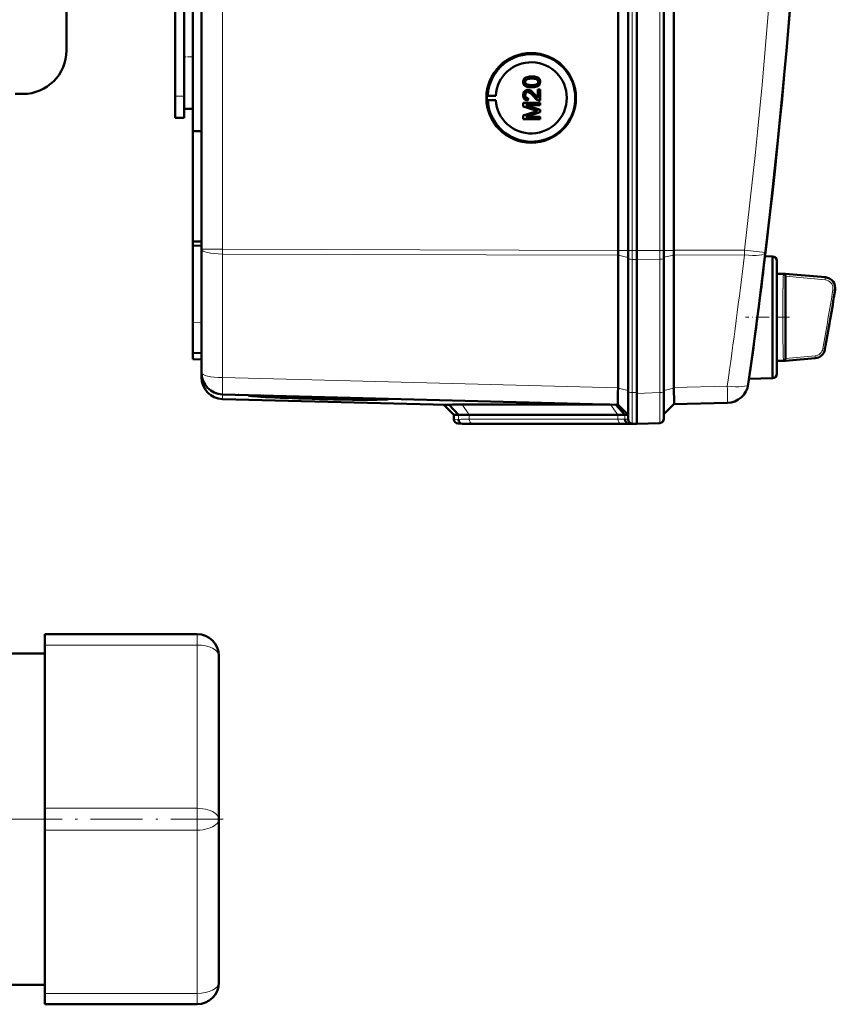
# Model space of a CAD drawing. Extents: x -1358 to 1757, y -1552 to 637.
# Tile 19 of 98: x 426 to 613, y -1552 to -1326. Entities that reach past the tile are written whole.
import ezdxf

# ---------------------------------------------------------------- set-up
doc = ezdxf.new("R2010")
doc.units = 0
doc.linetypes.add('DASHDOT', pattern=[18.5, 12, -3, 0.5, -3])

msp = doc.modelspace()

# ---------------------------------------------------------------- linework, layer by layer
at = {"color": 7, "lineweight": 50}
for p, q in [((563.49, -1378.83), (563.49, -1030.79)), ((565.79, -1030.78), (565.79, -1378.84)), ((567.79, -1030.78), (567.79, -1378.84)), ((574.04, -1378.84), (574.04, -1030.78)), ((576.33, -1378.82), (576.33, -1030.81)), ((467.79, -1378.56), (467.79, -1031.06)), ((567.79, -1045.78), (567.79, -1358.57)), ((463.79, -1328), (463.79, -1081.62)), ((465.79, -1205.74), (465.79, -1351.49)), ((461.79, -1343.41), (461.79, -1213.41)), ((436.79, -1318.91), (436.79, -1332.91)), ((463.79, -1334.41), (463.79, -1322.52)), ((463.79, -1346.31), (463.79, -1334.41)), ((542.15, -1340.15), (542.16, -1340.15)), ((542.42, -1340.66), (542.43, -1340.66)), ((543.66, -1338.91), (543.67, -1338.91)), ((545.61, -1340.14), (545.62, -1340.14)), ((426.79, -1342.91), (424.98, -1342.91)), ((463.79, -1343.41), (463.79, -1340.82)), ((542.77, -1341.97), (542.78, -1341.97)), ((543.66, -1341.38), (543.67, -1341.38)), ((545.07, -1341.92), (545.56, -1341.92)), ((545.07, -1343.81), (545.07, -1341.92)), ((545.24, -1341), (545.25, -1341)), ((545.56, -1341.92), (545.56, -1344.44)), ((545.56, -1341.92), (545.57, -1341.92)), ((545.57, -1341.92), (545.57, -1344.44)), ((461.79, -1348.41), (461.79, -1343.41)), ((463.79, -1348.41), (463.79, -1343.41)), ((533.37, -1343.32), (533.56, -1343.29)), ((533.37, -1343.32), (535.41, -1343.32)), ((533.37, -1344.32), (533.56, -1344.35)), ((533.37, -1344.32), (535.41, -1344.32)), ((533.56, -1343.29), (535.41, -1343.32)), ((533.56, -1344.35), (535.41, -1344.32)), ((541.71, -1344.98), (545.56, -1344.98)), ((541.71, -1345.79), (541.71, -1344.98)), ((542.15, -1343.17), (542.16, -1343.17)), ((542.85, -1343.9), (542.8, -1344.39)), ((542.85, -1343.9), (542.8, -1344.39)), ((542.8, -1344.39), (542.8, -1344.39)), ((542.85, -1343.9), (542.85, -1343.9)), ((544.35, -1343.04), (544.36, -1343.04)), ((544.36, -1343.04), (545.07, -1343.8)), ((545.56, -1344.44), (545.57, -1344.44)), ((545.56, -1344.98), (545.56, -1345.53)), ((545.56, -1344.98), (545.57, -1344.98)), ((545.57, -1344.98), (545.57, -1345.53)), ((463.79, -1346.31), (465.79, -1346.36)), ((544.37, -1346.65), (541.71, -1345.79)), ((541.71, -1347.87), (544.41, -1347.01)), ((542.3, -1345.53), (545.56, -1346.55)), ((545.56, -1345.53), (542.3, -1345.53)), ((545.56, -1347.12), (542.3, -1348.14)), ((542.31, -1345.53), (545.57, -1346.55)), ((545.57, -1347.12), (542.31, -1348.14)), ((545.56, -1345.53), (545.57, -1345.53)), ((545.56, -1346.55), (545.56, -1347.12)), ((545.56, -1346.55), (545.57, -1346.55)), ((545.56, -1347.12), (545.57, -1347.12)), ((545.57, -1346.55), (545.57, -1347.12)), ((461.79, -1348.41), (463.79, -1348.41)), ((541.71, -1348.69), (541.71, -1347.87)), ((545.56, -1348.69), (541.71, -1348.69)), ((542.3, -1348.14), (545.56, -1348.14)), ((545.56, -1348.14), (545.56, -1348.69)), ((545.56, -1348.14), (545.57, -1348.14)), ((545.56, -1348.69), (545.57, -1348.69)), ((545.57, -1348.14), (545.57, -1348.69)), ((465.79, -1351.49), (467.79, -1351.48)), ((465.79, -1376.77), (465.79, -1351.49)), ((567.79, -1378.84), (567.79, -1358.57)), ((465.79, -1376.77), (467.79, -1376.79)), ((465.79, -1376.77), (465.79, -1377.71)), ((465.79, -1377.71), (465.79, -1395.35)), ((465.79, -1377.71), (467.79, -1377.81)), ((467.79, -1406.92), (467.79, -1378.56)), ((565.79, -1378.84), (565.79, -1380.69)), ((567.79, -1378.84), (567.79, -1380.92)), ((567.79, -1378.84), (567.79, -1380.92)), ((574.04, -1378.84), (574.04, -1380.66)), ((563.49, -1379.95), (563.49, -1410.42)), ((565.79, -1380.69), (565.79, -1411.26)), ((567.79, -1380.92), (567.79, -1411.69)), ((567.79, -1380.92), (567.79, -1411.49)), ((574.04, -1380.66), (574.04, -1411.28)), ((576.33, -1379.94), (576.33, -1379.92)), ((576.33, -1379.94), (576.33, -1410.31)), ((598.97, -1380.21), (597.27, -1380.16)), ((598.97, -1394.21), (598.97, -1380.21)), ((599.97, -1381.21), (599.97, -1394.21)), ((599.97, -1384.21), (599.97, -1381.21)), ((596.93, -1382.95), (596.81, -1383.96)), ((599.97, -1384.21), (601.99, -1384.21)), ((601.98, -1384.76), (601.99, -1384.81)), ((602.82, -1384.28), (601.99, -1384.21)), ((602.82, -1384.28), (601.99, -1384.21)), ((601.99, -1384.81), (601.99, -1384.82)), ((601.99, -1384.82), (601.99, -1403.59)), ((602.82, -1384.28), (611.13, -1385.01)), ((598.97, -1403.97), (598.97, -1394.21)), ((599.97, -1394.21), (599.97, -1407.21)), ((465.79, -1402.34), (465.79, -1395.35)), ((465.79, -1403.84), (465.79, -1402.34)), ((467.79, -1402.41), (465.79, -1402.34)), ((465.79, -1403.84), (467.79, -1403.91)), ((598.97, -1408.21), (598.97, -1403.97)), ((608.79, -1403.61), (602.82, -1404.13)), ((599.97, -1404.21), (601.99, -1404.21)), ((599.97, -1407.21), (599.97, -1404.21)), ((602.82, -1404.13), (601.99, -1404.21)), ((467.79, -1407.97), (467.79, -1406.93)), ((598.97, -1408.21), (593.6, -1408.35)), ((563.49, -1410.51), (563.48, -1411.38)), ((563.49, -1410.51), (563.49, -1410.42)), ((593.5, -1409.09), (593.47, -1409.26)), ((563.49, -1414.3), (472.66, -1411.92)), ((524.1, -1414.31), (472.66, -1412.97)), ((476.23, -1412.01), (476.35, -1412.02)), ((478.49, -1412.11), (480.2, -1412.16)), ((480.21, -1412.18), (478.49, -1412.14)), ((480.2, -1412.16), (480.2, -1412.12)), ((509.08, -1412.93), (509.09, -1412.87)), ((565.79, -1411.26), (565.79, -1417.63)), ((567.79, -1411.49), (567.79, -1411.69)), ((567.79, -1418.66), (567.79, -1411.69)), ((574.04, -1417.48), (574.04, -1411.28)), ((525.79, -1416.6), (523.49, -1414.3)), ((526.87, -1416.63), (524.73, -1414.28)), ((527.65, -1414.25), (561.64, -1414.25)), ((565.08, -1416.58), (562.98, -1414.29)), ((563.49, -1414.3), (565.79, -1416.6)), ((576.33, -1414.18), (574.04, -1416.48)), ((588.61, -1413.87), (576.33, -1414.19)), ((525.79, -1417.63), (525.79, -1416.6)), ((526.87, -1416.63), (525.79, -1416.6)), ((563.45, -1416.6), (529.31, -1416.6)), ((565.79, -1416.6), (565.08, -1416.58)), ((527.79, -1418.66), (526.76, -1418.62)), ((528.7, -1418.68), (527.76, -1418.65)), ((528.7, -1418.68), (527.79, -1418.66)), ((564.86, -1418.66), (530.72, -1418.66)), ((564.86, -1418.66), (530.72, -1418.66)), ((566.9, -1418.64), (565.96, -1418.6)), ((566.76, -1418.62), (567.79, -1418.66)), ((567.79, -1418.66), (566.88, -1418.68)), ((567.79, -1418.66), (566.9, -1418.64)), ((573.07, -1418.48), (567.79, -1418.66)), ((567.79, -1418.66), (567.79, -1418.66)), ((431.79, -1469.46), (431.79, -1466.96)), ((431.79, -1466.96), (466.79, -1466.96)), ((431.79, -1469.46), (431.79, -1506.96)), ((416.79, -1471.41), (431.79, -1471.41)), ((471.79, -1509.46), (471.79, -1471.96)), ((431.79, -1511.96), (431.79, -1506.96)), ((471.79, -1509.46), (471.79, -1546.96)), ((431.79, -1511.96), (431.79, -1549.46)), ((416.79, -1547.51), (431.79, -1547.51)), ((431.79, -1551.96), (431.79, -1549.46)), ((431.79, -1551.96), (466.79, -1551.96))]:
    msp.add_line(p, q, dxfattribs=at)
at = {"color": 7, "lineweight": 18}
for p, q in [((566.76, -1030.78), (566.76, -1378.84)), ((573.07, -1378.84), (573.07, -1030.78)), ((472.66, -1378.56), (472.66, -1031.06)), ((461.79, -1343.41), (463.79, -1343.41)), ((472.66, -1378.56), (467.79, -1378.56)), ((472.66, -1378.56), (563.49, -1378.83)), ((472.66, -1378.56), (472.66, -1379.68)), ((563.49, -1378.84), (565.79, -1378.84)), ((566.76, -1378.84), (565.79, -1378.84)), ((566.76, -1378.84), (566.76, -1380.91)), ((567.79, -1378.84), (566.76, -1378.84)), ((573.07, -1378.84), (567.79, -1378.84)), ((573.07, -1378.84), (573.07, -1380.88)), ((573.07, -1378.84), (574.04, -1378.84)), ((576.33, -1378.84), (574.04, -1378.84)), ((576.33, -1378.82), (592.53, -1378.77)), ((563.49, -1379.95), (472.66, -1379.68)), ((472.66, -1408.05), (472.66, -1379.68)), ((563.49, -1379.94), (565.79, -1380.46)), ((566.76, -1380.91), (566.76, -1411.48)), ((566.76, -1380.91), (567.79, -1380.92)), ((573.07, -1380.88), (567.79, -1380.92)), ((573.07, -1380.88), (573.07, -1411.51)), ((576.33, -1379.92), (574.04, -1380.43)), ((592.53, -1379.89), (576.33, -1379.94)), ((596.93, -1382.95), (596.93, -1382.95)), ((596.8, -1383.98), (596.81, -1383.96)), ((601.47, -1384.67), (601.48, -1384.44)), ((601.48, -1384.44), (601.49, -1384.35)), ((601.49, -1384.35), (601.5, -1384.29)), ((601.99, -1384.76), (611.06, -1385.58)), ((602.01, -1384.26), (611.11, -1385.08)), ((611.06, -1385.58), (611.11, -1385.08)), ((613.34, -1387.99), (612.85, -1387.91)), ((465.79, -1395.35), (467.79, -1395.42)), ((610.54, -1401.39), (611.03, -1401.48)), ((601.45, -1403.43), (601.44, -1403.04)), ((601.49, -1404.06), (601.48, -1403.97)), ((608.75, -1403.05), (601.99, -1403.65)), ((608.79, -1403.54), (602.01, -1404.15)), ((608.79, -1403.54), (608.75, -1403.05)), ((601.5, -1404.13), (601.49, -1404.06)), ((472.66, -1408.05), (563.49, -1410.42)), ((563.49, -1410.51), (565.79, -1411.03)), ((576.33, -1410.49), (574.04, -1411)), ((576.33, -1410.31), (588.61, -1409.99)), ((593.49, -1409.1), (593.5, -1409.09)), ((472.66, -1412.97), (472.66, -1411.92)), ((566.76, -1411.48), (566.76, -1418.62)), ((567.79, -1411.49), (566.76, -1411.48)), ((567.79, -1411.69), (573.07, -1411.51)), ((529.31, -1416.6), (527.65, -1414.25)), ((563.45, -1416.6), (561.79, -1414.25)), ((526.88, -1417.65), (526.87, -1416.63)), ((529.31, -1417.63), (529.31, -1416.6)), ((563.45, -1417.63), (563.45, -1416.6)), ((565.08, -1417.61), (565.08, -1416.58)), ((526.88, -1417.65), (525.79, -1417.63)), ((527.76, -1418.65), (526.76, -1418.62)), ((563.45, -1417.63), (529.31, -1417.63)), ((564.13, -1418.62), (529.99, -1418.62)), ((565.79, -1417.63), (565.08, -1417.61)), ((566.76, -1418.62), (565.96, -1418.6)), ((566.88, -1418.68), (566.88, -1418.63)), ((466.79, -1469.46), (466.79, -1466.96)), ((431.79, -1469.46), (466.79, -1469.46)), ((466.79, -1506.96), (466.79, -1469.46)), ((431.79, -1506.96), (466.79, -1506.96)), ((466.79, -1511.96), (466.79, -1506.96)), ((431.79, -1511.96), (466.79, -1511.96)), ((466.79, -1511.96), (466.79, -1549.46)), ((431.79, -1549.46), (466.79, -1549.46)), ((466.79, -1551.96), (466.79, -1549.46))]:
    msp.add_line(p, q, dxfattribs=at)
at = {"color": 7, "linetype": 'DASHDOT', "lineweight": 18, "ltscale": 0.060001}
for p, q in [((463.59, -1334.41), (465.99, -1334.41)), ((461.59, -1343.41), (463.99, -1343.41))]:
    msp.add_line(p, q, dxfattribs=at)
at = {"color": 7, "linetype": 'DASHDOT', "lineweight": 18, "ltscale": 0.252676}
msp.add_line((602.86, -1394.21), (592.76, -1394.21), dxfattribs=at)
at = {"color": 7, "linetype": 'DASHDOT', "lineweight": 18}
msp.add_line((472.79, -1509.46), (-199.21, -1509.46), dxfattribs=at)
at = {"color": 7, "lineweight": 50}
for points in [[(541.71, -1340.14), (541.73, -1339.88), (541.82, -1339.63), (541.96, -1339.41), (542.16, -1339.24), (542.31, -1339.15), (542.64, -1339.03), (543.16, -1338.93), (543.66, -1338.91)], [(543.66, -1341.38), (543.14, -1341.35), (542.62, -1341.26), (542.26, -1341.11), (542.15, -1341.04), (541.95, -1340.87), (541.81, -1340.64), (541.73, -1340.39), (541.71, -1340.14)], [(543.66, -1339.4), (543.29, -1339.41), (542.97, -1339.44), (542.69, -1339.5), (542.56, -1339.55), (542.3, -1339.74), (542.17, -1340), (542.15, -1340.15)], [(542.15, -1340.15), (542.16, -1340.27), (542.25, -1340.49), (542.42, -1340.66)], [(543.67, -1339.4), (543.1, -1339.43), (542.73, -1339.49), (542.56, -1339.56), (542.4, -1339.66), (542.27, -1339.8), (542.17, -1340.06), (542.16, -1340.15)], [(542.16, -1340.15), (542.19, -1340.33), (542.34, -1340.58), (542.43, -1340.66)], [(542.42, -1340.66), (542.76, -1340.8), (543.14, -1340.86), (543.66, -1340.88)], [(542.43, -1340.66), (542.82, -1340.81), (543.16, -1340.86), (543.67, -1340.88)], [(543.66, -1338.91), (544.18, -1338.93), (544.7, -1339.03), (544.94, -1339.12), (545.17, -1339.24), (545.37, -1339.42), (545.51, -1339.64), (545.59, -1339.9), (545.61, -1340.14)], [(545.17, -1340.14), (545.14, -1339.96), (545, -1339.73), (544.75, -1339.54), (544.54, -1339.48), (544.22, -1339.43), (543.66, -1339.4)], [(543.66, -1340.88), (544.32, -1340.85), (544.59, -1340.8), (544.72, -1340.75), (544.99, -1340.57), (545.14, -1340.33), (545.17, -1340.14)], [(543.67, -1338.91), (544.17, -1338.93), (544.34, -1338.95), (544.84, -1339.07), (545.19, -1339.25), (545.44, -1339.5), (545.58, -1339.84), (545.62, -1340.14)], [(545.61, -1340.14), (545.56, -1340.53), (545.43, -1340.79), (545.24, -1341)], [(545.62, -1340.14), (545.56, -1340.52), (545.38, -1340.87), (545.25, -1341)], [(541.71, -1343.16), (541.75, -1342.8), (541.88, -1342.47), (542.05, -1342.26), (542.26, -1342.1), (542.6, -1341.98), (542.77, -1341.97)], [(542.78, -1342.46), (542.57, -1342.5), (542.39, -1342.61), (542.25, -1342.77), (542.18, -1342.96), (542.15, -1343.17)], [(542.79, -1342.46), (542.58, -1342.5), (542.43, -1342.58), (542.3, -1342.71), (542.21, -1342.86), (542.16, -1343.17)], [(542.77, -1341.97), (542.97, -1341.99), (543.34, -1342.11), (543.67, -1342.33), (543.96, -1342.6), (544.35, -1343.04)], [(542.78, -1341.97), (543.07, -1342), (543.41, -1342.14), (543.67, -1342.32), (544.08, -1342.72), (544.36, -1343.04)], [(544.12, -1343.5), (543.53, -1342.86), (543.4, -1342.74), (543.11, -1342.55), (542.78, -1342.46)], [(545.24, -1341), (544.95, -1341.17), (544.48, -1341.31), (543.82, -1341.37), (543.66, -1341.38)], [(545.25, -1341), (544.82, -1341.22), (544.33, -1341.33), (543.67, -1341.38)], [(542.8, -1344.39), (542.44, -1344.32), (542.11, -1344.14), (541.98, -1344.01), (541.8, -1343.69), (541.72, -1343.33), (541.71, -1343.16)], [(542.15, -1343.17), (542.21, -1343.5), (542.34, -1343.69), (542.52, -1343.83), (542.74, -1343.89), (542.85, -1343.9)], [(542.16, -1343.17), (542.19, -1343.39), (542.25, -1343.56), (542.42, -1343.76), (542.66, -1343.88), (542.85, -1343.9)], [(545.22, -1344.39), (544.96, -1344.27), (544.6, -1344.03), (544.12, -1343.5)], [(544.35, -1343.04), (544.76, -1343.52), (545.07, -1343.81)], [(602.01, -1384.26), (602.01, -1384.26), (602.01, -1384.26), (601.96, -1384.27), (601.5, -1384.29)], [(601.5, -1404.13), (601.94, -1404.14), (602, -1404.15), (602.01, -1404.15), (602.01, -1404.15), (602.01, -1404.15)], [(576.33, -1414.18), (576.33, -1414.18), (576.34, -1414.17), (576.36, -1414.09), (576.39, -1413.34), (576.35, -1410.95), (576.33, -1410.49)], [(563.47, -1414), (563.48, -1414.28), (563.49, -1414.29), (563.49, -1414.3)]]:
    msp.add_lwpolyline(points, dxfattribs=at)
at = {"color": 7, "lineweight": 18}
for points in [[(592.53, -1378.77), (595.97, -1379.18), (597.32, -1379.36), (597.36, -1379.36), (597.36, -1379.36)], [(601.86, -1394.21), (601.87, -1389.79), (601.92, -1386.59), (601.97, -1385.15), (601.99, -1384.82)], [(613.34, -1387.99), (613.38, -1387.58), (613.34, -1387.17), (613.24, -1386.77), (613.08, -1386.39), (612.85, -1386.04), (612.57, -1385.74), (612.25, -1385.48), (611.88, -1385.28), (611.49, -1385.15), (611.11, -1385.08)], [(601.99, -1403.59), (601.97, -1403.26), (601.92, -1401.79), (601.86, -1395.82), (601.86, -1394.21)], [(611.03, -1401.48), (611.03, -1401.55), (611.03, -1401.56), (611.03, -1401.56), (611.03, -1401.56)], [(573.07, -1411.51), (573.08, -1416.55), (573.07, -1418.41), (573.07, -1418.47), (573.07, -1418.48)]]:
    msp.add_lwpolyline(points, dxfattribs=at)
at = {"color": 7, "lineweight": 50}
for centre, radius, start, end in [((-858.99, -1204.81), 1466.77, 351.97557, 8.02443), ((-858.98, -1204.81), 1466.77, 353.02402, 6.97598), ((426.79, -1332.91), 10, 270, 360), ((543.61, -1343.82), 10.06, 44.2296, 121.6614), ((543.61, -1343.82), 10.07, 121.6654, 176.9908), ((543.6, -1343.82), 10.07, 326.8449, 44.2344), ((543.61, -1343.82), 10.06, 183.0071, 249.4136), ((545.53, -1343.47), 0.972, 251.2031, 271.7229), ((552.98, -1319.9), 28.1, 252.1439, 253.4495), ((554.08, -1377.45), 31.94, 106.5638, 107.6251), ((543.61, -1343.83), 10.06, 249.4231, 326.8509), ((598.97, -1381.21), 1, 360, 90), ((-858.98, -1204.81), 1466.77, 351.99436, 352.98416), ((601.5, -1384.69), 0.404, 68.1311, 90.6343), ((601.44, -1384.81), 0.54, 28.9625, 66.8421), ((601.42, -1384.83), 0.568, 7.3684, 29.9976), ((610.91, -1387.5), 2.5, 350.7584, 84.9846), ((-194.34, -1256.51), 818.33, 349.78982, 350.76058), ((608.57, -1401.12), 2.5, 275.0096, 349.7884), ((601.47, -1403.64), 0.496, 292.2385, 311.349), ((601.42, -1403.58), 0.573, 311.1765, 330.2896), ((601.42, -1403.58), 0.569, 329.9504, 352.5335), ((601.48, -1403.59), 0.512, 352.7968, 0.0487), ((601.5, -1403.72), 0.405, 269.2718, 291.8375), ((472.79, -1406.92), 5, 180, 268.5), ((472.79, -1407.97), 5, 180, 268.5), ((598.97, -1407.21), 1, 270, 0), ((588.47, -1408.87), 5, 271.5, 351.9756), ((478.64, -1412.41), 0.335, 96.098, 116.6611), ((480.35, -1412.45), 0.328, 94.8324, 116.5026), ((525.35, -1433.44), 19.17, 91.8477, 93.7257), ((527.29, -1514.17), 99.92, 89.7954, 91.4664), ((529.01, -1499.14), 82.54, 89.7929, 91.4806), ((563.64, -1359.85), 56.75, 269.8016, 271.4475), ((573.04, -1417.48), 1, 272, 360), ((526.79, -1417.63), 1, 179.9996, 268.0001), ((530.47, -1486.41), 67.74, 89.7898, 91.498), ((565.11, -1346.94), 71.72, 269.8052, 271.4364), ((565.11, -1486.23), 67.57, 88.5012, 90.2139), ((566.79, -1417.63), 1, 180, 268), ((466.79, -1471.96), 5, 0, 90), ((466.79, -1546.96), 5, 270, 360)]:
    msp.add_arc(centre, radius, start, end, dxfattribs=at)
at = {"color": 7, "lineweight": 18}
for centre, radius, start, end in [((-858.89, -1204.81), 1461.81, 353.16554, 6.83446), ((-858.87, -1205.93), 1461.78, 351.97558, 353.16537), ((750.13, -1389.41), 148.74, 178.444, 179.3011), ((639.45, -1386.45), 38.03, 177.3237, 178.3752), ((610.88, -1387.56), 1.99, 37.688, 84.7251), ((611.53, -1385.14), 0.424, 162.1119, 172.8479), ((1107.51, -1393.81), 506.16, 179.2968, 180.0452), ((-194.34, -1256.51), 817.82, 349.7955, 350.75407), ((-194.34, -1256.51), 818.32, 349.79549, 350.75407), ((610.88, -1387.56), 2, 14.0196, 37.6456), ((610.86, -1387.58), 2.01, 350.5978, 14.326), ((613.64, -1388.04), 0.296, 151.7104, 170.1156), ((1110.83, -1394.52), 509.47, 179.9645, 180.7079), ((750.54, -1398.98), 149.15, 180.707, 181.5619), ((608.56, -1401.05), 2.01, 275.394, 350.0546), ((608.56, -1401.04), 2.51, 275.2859, 349.939), ((617.43, -1402.94), 15.98, 181.7381, 183.6932), ((609.1, -1403.58), 0.314, 172.3323, 185.4928), ((529.01, -1499.72), 82.1, 89.7918, 91.4868), ((529.71, -1493.58), 74.96, 89.7903, 91.4949), ((563.64, -1360.35), 57.28, 269.8046, 271.4381), ((564.35, -1354.12), 64.5, 269.8063, 271.4331)]:
    msp.add_arc(centre, radius, start, end, dxfattribs=at)
at = {"color": 7, "lineweight": 50}
for centre, major_axis, ratio, start_param, end_param in [((543.54, -1343.82), (0, 10.3), 0.999657, 4.712389, 10.995574), ((543.56, -1343.82), (0, -8.17), 0.999657, 4.773641, 10.934322), ((543.57, -1343.82), (0, 10.21), 0.999657, 1.521815, 1.619778), ((563.62, -1378.83), (-0.01, -5), 0.026177, 4.712467, 4.715033), ((563.62, -1378.83), (0.01, 5), 0.026177, 1.57344, 1.797689), ((576.2, -1378.82), (-0.01, 5), 0.026177, 4.490592, 4.712311), ((601.99, -1394.22), (0, 10.01), 0.017446, 6.177853, 6.281655), ((601.99, -1394.2), (0, 10.01), 0.017447, 3.143123, 3.246931), ((576.2, -1409.19), (-0.13, 5), 0.020818, 4.449362, 4.484951), ((494.64, -1412.55), (16.15, -0.42), 0.026181, 3.171524, 6.284941), ((494.64, -1412.55), (-14.44, 0.38), 0.026181, 0.039878, 1.656365), ((494.64, -1412.55), (12.78, -0.33), 0.026181, 3.140294, 6.284941), ((494.64, -1412.55), (12.78, -0.33), 0.026181, 2.986226, 3.13929), ((494.64, -1412.51), (-12.77, 0.33), 0.008724, 6.127951, 6.129122), ((494.64, -1412.55), (-14.44, 0.38), 0.026181, 1.656365, 3.134585), ((499.35, -1412.66), (8.06, -0.22), 0.032897, 0.002226, 0.195742), ((494.64, -1412.51), (14.45, -0.38), 0.008724, 0.135897, 0.136723), ((494.64, -1412.55), (-14.44, 0.38), 0.026181, 3.137143, 3.272853), ((500.49, -1412.69), (10.3, -0.28), 0.032776, 0.002254, 0.154137), ((563.62, -1409.3), (-0.13, -5), 0.020818, 5.141188, 5.611027), ((563.63, -1409.3), (-0.13, -5), 0.020818, 5.611027, 5.937635), ((527.79, -1417.65), (0, -1), 0.910082, 4.712394, 6.248285), ((565.99, -1417.6), (0, -1), 0.910127, 4.712398, 6.248279)]:
    msp.add_ellipse(centre, major_axis=major_axis, ratio=ratio, start_param=start_param, end_param=end_param, dxfattribs=at)
at = {"color": 7, "lineweight": 18}
for centre, major_axis, ratio, start_param, end_param in [((472.79, -1378.56), (5, 0), 0.224951, 3.141593, 4.686209), ((592.4, -1378.77), (-0.01, 5), 0.026177, 4.485496, 4.712311), ((566.79, -1380.69), (-1, 0), 0.224951, 0, 1.53589), ((573.04, -1380.66), (-1, 0), 0.224951, 1.605703, 3.141593), ((592.4, -1378.77), (4.96, -0.59), 0.220468, 4.765165, 6.283185), ((472.79, -1406.92), (5, 0), 0.224951, 3.141593, 4.686209), ((472.79, -1406.92), (0.13, 5), 0.020818, 1.798234, 3.141593), ((588.47, -1408.87), (4.95, -0.7), 0.219379, 4.769732, 6.283185), ((588.47, -1408.87), (-0.13, 5), 0.020818, 3.141593, 4.484951), ((566.79, -1411.26), (-1, 0), 0.224951, 0, 1.53589), ((573.04, -1411.28), (1, 0), 0.224951, 4.747296, 6.283185), ((530.01, -1417.63), (0, 1), 0.707107, 1.570796, 3.106686), ((564.15, -1417.63), (0, 1), 0.707107, 1.570796, 3.106686), ((466.79, -1471.96), (5, 0), 0.5, 0, 1.570796), ((466.79, -1509.46), (5, 0), 0.5, 4.712389, 7.853982), ((466.79, -1546.96), (5, 0), 0.5, 4.712389, 6.283185)]:
    msp.add_ellipse(centre, major_axis=major_axis, ratio=ratio, start_param=start_param, end_param=end_param, dxfattribs=at)

doc.saveas('drawing.dxf')
